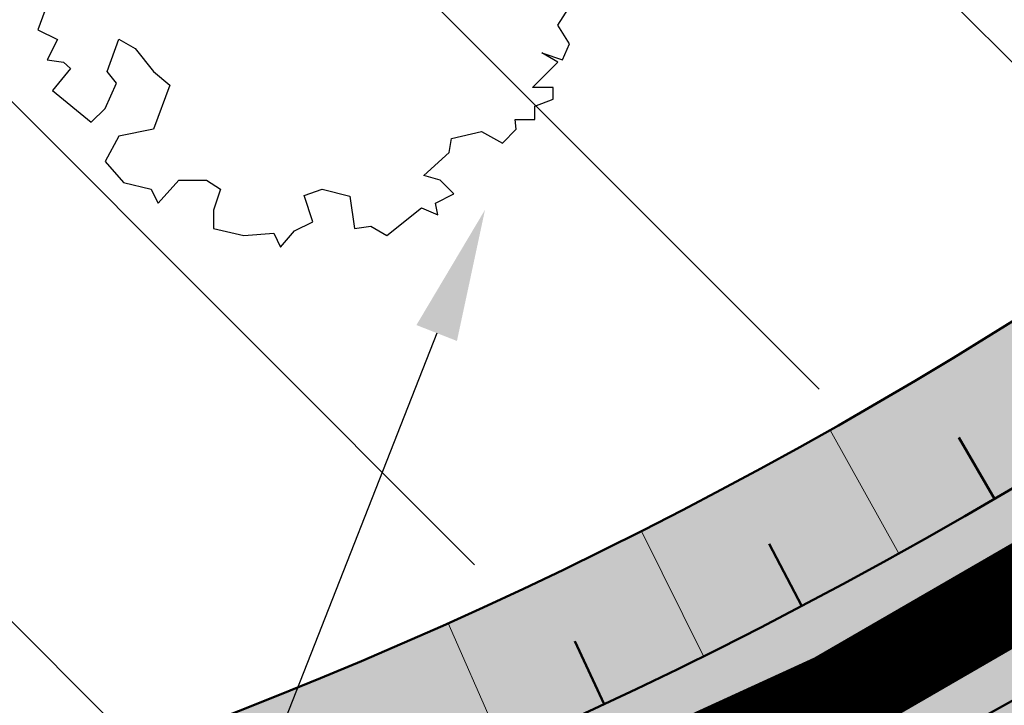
# Model space of a CAD drawing. Header units: metres. Extents: x -3 to 311477, y 0 to 754107.
# Tile 34 of 82: x 155413 to 155440, y 376414 to 376433. Entities that reach past the tile are written whole.
import ezdxf
from ezdxf import colors
from ezdxf.entities.mleader import LeaderData, LeaderLine
from ezdxf.math import Vec2, Vec3

# ---------------------------------------------------------------- set-up
doc = ezdxf.new("R2010")
doc.units = ezdxf.units.M
doc.linetypes.add('ACAD_ISO05W100', pattern=[33, 24, -3, 0, -3, 0, -3])
doc.linetypes.add('CENTER', pattern=[2, 1.25, -0.25, 0.25, -0.25])
for name, color, linetype, true_color in [('N-KLEUR_talud', 7, 'Continuous', 0xa57500), ('N-KLEUR_water', 150, 'Continuous', 0x007fff), ('N-XX-GR-KRAP-BEEK-BEGELEIDEND-BOS-G', 7, 'Continuous', 0x296524), ('Z_ZZZ_WERKGRENS', 5, 'CENTER', 0x0000ff)]:
    doc.layers.add(name, color=color, linetype=linetype, true_color=true_color)
for name, color, linetype, lineweight in [('N-WE-GW-BODEMSLOOT-G', 90, 'Continuous', 50), ('N-WE-GW-TALUD-GD', 90, 'Continuous', 50), ('N-XX-GW-GROND_STEEN-WERK-A-2000', 7, 'Continuous', 18), ('N-XX-GW-TALUDARCERING-S', 90, 'Continuous', 25), ('N-XX-GW-TALUDARCERING_KORT-G', 90, 'Continuous', 50), ('N-XX-GW-TALUDARCERING_LANG-G', 90, 'Continuous', 18), ('X-XX-AL-TEKENBLAD_SCHAALBALK-S', 7, 'Continuous', 25)]:
    doc.layers.add(name, color=color, linetype=linetype, lineweight=lineweight)
doc.layers.add('Wandelpad', color=30, linetype='ACAD_ISO05W100', lineweight=13, true_color=0xff7f00)
doc.styles.add('NLCS-ISO', font='NLCS-ISO.ttf')

# ---------------------------------------------------------------- blocks, each defined once
blk = doc.blocks.new('SGR-BOOM_06')
at = {"linetype": 'Continuous', "flags": 128}
blk.add_lwpolyline([(2.697926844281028, 3.519936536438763), (2.530031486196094, 3.938911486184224), (2.197017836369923, 4.064448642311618), (1.94450365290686, 4.524361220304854), (1.273022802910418, 4.692183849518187), (0.8554126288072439, 4.524288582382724), (1.107912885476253, 4.273186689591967), (1.064270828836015, 3.811889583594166), (0.2276521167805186, 3.979701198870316), (0.3518243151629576, 4.315444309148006), (0.1839317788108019, 4.692111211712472), (-0.1504327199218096, 4.608837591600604), (-0.4861730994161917, 4.692066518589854), (-1.154910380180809, 4.649713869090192), (-1.490634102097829, 4.483188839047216), (-1.95193375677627, 4.56504461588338), (-2.538756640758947, 4.105076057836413), (-2.119756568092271, 3.896293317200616), (-1.994180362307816, 3.643818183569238), (-1.575180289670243, 3.435035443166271), (-1.994130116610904, 2.890461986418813), (-2.538667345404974, 2.766231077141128), (-2.915367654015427, 3.099211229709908), (-2.619546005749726, 3.216664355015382), (-2.873110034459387, 3.855299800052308), (-3.627802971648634, 3.434898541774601), (-4.004453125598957, 3.015887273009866), (-3.794266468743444, 2.84803387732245), (-4.004419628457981, 2.513649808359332), (-4.424759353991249, 2.345754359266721), (-4.716801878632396, 2.05367287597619), (-5.01017267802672, 1.214316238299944), (-3.88011881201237, 0.9209648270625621), (-3.712226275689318, 0.5442979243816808), (-4.004271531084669, 0.2931597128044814), (-4.506508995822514, 0.2931262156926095), (-4.602327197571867, 0.5555981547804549), (-5.093368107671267, 0.3763383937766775), (-4.757596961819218, -0.1681847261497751), (-4.925450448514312, -0.3770066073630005), (-4.716628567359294, -0.544860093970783), (-4.88446521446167, -1.006165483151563), (-4.532341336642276, -1.182198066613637), (-4.716561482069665, -1.550699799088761), (-4.424496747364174, -1.591623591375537), (-4.292786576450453, -1.70719043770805), (-4.61907625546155, -2.106831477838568), (-3.920821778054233, -2.682045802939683), (-3.668355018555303, -2.430910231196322), (-3.459575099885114, -1.969602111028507), (-3.627456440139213, -1.760802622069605), (-3.418684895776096, -1.173935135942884), (-3.123882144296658, -1.341782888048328), (-2.788119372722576, -1.760746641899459), (-2.496040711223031, -2.010481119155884), (-2.788049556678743, -2.807529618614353), (-3.418567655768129, -2.931766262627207), (-3.668290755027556, -3.394441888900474), (-3.332530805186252, -3.771097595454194), (-2.831649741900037, -3.896623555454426), (-2.768861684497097, -4.022178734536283), (-2.70607362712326, -4.147733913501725), (-2.328058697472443, -3.728722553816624), (-1.825821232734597, -3.728689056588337), (-1.574691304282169, -3.89653972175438), (-1.698860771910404, -4.27322610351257), (-1.6988383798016, -4.608960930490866), (-1.154284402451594, -4.735848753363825), (-0.6097418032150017, -4.692139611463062), (-0.4855303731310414, -4.944614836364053), (-0.2330665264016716, -4.64980644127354), (0.1012924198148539, -4.483281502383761), (-0.05880460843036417, -4.006538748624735), (0.2691206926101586, -3.89641674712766), (0.7727313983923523, -4.023307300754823), (0.8560217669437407, -4.608790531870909), (1.149445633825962, -4.565098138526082), (1.441519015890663, -4.735675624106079), (2.070647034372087, -4.232031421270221), (2.365446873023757, -4.356206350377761), (2.321760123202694, -4.14739857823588), (2.657483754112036, -3.979508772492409), (2.406348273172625, -3.728406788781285), (2.112915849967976, -3.643810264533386), (2.574182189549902, -3.226158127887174), (2.615108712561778, -2.975036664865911), (3.159645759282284, -2.848076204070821), (3.537702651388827, -3.058226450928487), (3.787439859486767, -2.807091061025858), (3.770391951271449, -2.632754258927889), (4.123163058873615, -2.632730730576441), (4.123146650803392, -2.386717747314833), (4.458873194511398, -2.262500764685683), (4.458859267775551, -2.05369007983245), (4.082181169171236, -2.05371520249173), (4.543444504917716, -1.591025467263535), (4.250006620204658, -1.424542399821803), (4.626693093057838, -1.550076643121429), (4.752232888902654, -1.256641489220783), (4.54339981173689, -0.9209205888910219), (4.835431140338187, -0.4609716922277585), (4.667549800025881, -0.2521722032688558), (4.249928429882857, -0.2522000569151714), (3.746303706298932, 0.08486595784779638), (4.082024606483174, 0.2936990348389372), (4.375415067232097, 0.8382641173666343), (4.543299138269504, 0.5885213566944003), (4.876296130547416, 0.7127381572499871), (4.667437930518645, 1.425137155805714), (4.711079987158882, 1.886434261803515), (4.499534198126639, 1.969671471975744), (4.163754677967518, 2.639753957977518), (3.828442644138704, 3.012677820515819), (3.373874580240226, 2.603955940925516), (3.662895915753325, 2.430909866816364), (3.914056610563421, 1.801765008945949), (3.537384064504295, 1.718488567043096), (3.327180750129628, 2.136095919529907), (2.991451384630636, 2.054186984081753), (2.657064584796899, 2.305283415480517), (2.238064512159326, 2.514066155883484), (2.446864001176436, 2.681947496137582), (2.321287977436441, 2.931693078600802), (2.530081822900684, 3.184190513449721), (2.865825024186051, 3.05865353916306), (3.159240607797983, 3.226540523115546)], close=True, dxfattribs=at)
blk.add_circle((0, 0), 0.15)
blk = doc.blocks.new('*U27')
at = {"layer": 'N-XX-GW-TALUDARCERING_KORT-G'}
for p, q in [((155439.7266945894, 376419.5138983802), (155438.7496640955, 376421.1806773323)), ((155434.4822730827, 376416.6001974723), (155433.5931380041, 376418.2913464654)), ((155429.1090055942, 376413.9315636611), (155428.3075604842, 376415.64331443))]:
    blk.add_line(p, q, dxfattribs=at)
at = {"layer": 'N-XX-GW-TALUDARCERING_LANG-G'}
for p, q in [((155437.121294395, 376418.0267903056), (155435.2551614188, 376421.3856758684)), ((155431.811035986, 376415.2348795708), (155430.1205254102, 376418.6387057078)), ((155426.3776207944, 376412.690943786), (155424.8621777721, 376416.132299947))]:
    blk.add_line(p, q, dxfattribs=at)

msp = doc.modelspace()

# ---------------------------------------------------------------- hatches: boundary and pattern name
at = {"layer": 'N-KLEUR_talud'}
h = msp.add_hatch(color=256, dxfattribs=at)
h.dxf.hatch_style = 1
edge = h.paths.add_edge_path()
edge.add_line((155678.8771100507, 377006.8022137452), (155680.0307593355, 377006.9643198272))
edge.add_arc((155680.1699082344, 377005.9740483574), 0.9999999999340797, 14.194605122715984, 97.99859969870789, ccw=False)
edge.add_line((155681.1393766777, 377006.2192644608), (155690.554282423, 376956.8090728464))
edge.add_line((155690.554282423, 376956.8090728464), (155696.311350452, 376886.1581083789))
edge.add_arc((155742.159387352, 376889.89408381), 46.00000000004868, 184.6585141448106, 256.605943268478)
edge.add_line((155731.5036255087, 376845.1452878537), (155739.7710216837, 376843.1766224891))
edge.add_arc((155738.1494927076, 376836.3670231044), 6.999999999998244, -19.176685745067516, 76.60594326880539, ccw=False)
edge.add_line((155744.761063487, 376834.0676467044), (155696.642994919, 376695.7101267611))
edge.add_arc((155692.65442192, 376696.7931907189), 4.133006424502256, 313.34904811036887, 344.80812501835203, ccw=False)
edge.add_line((155695.4914874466, 376693.7877288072), (155661.9274777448, 376660.807904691))
edge.add_arc((155451.1918649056, 376878.1575387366), 302.738107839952, 302.42176025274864, 314.1148366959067, ccw=False)
edge.add_arc((155623.3907087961, 376606.4980496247), 18.90251191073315, 121.53574325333, 135.922123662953)
edge.add_line((155609.8112395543, 376619.6473070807), (155601.3636035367, 376611.6669546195))
edge.add_arc((155618.3262962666, 376596.7791274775), 22.5694559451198, 138.7272013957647, 161.9893209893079)
edge.add_arc((155413.485087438, 376661.9305525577), 192.383681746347, 312.7432122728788, 342.39936066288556, ccw=False)
edge.add_line((155544.0585369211, 376520.643414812), (155492.3294542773, 376467.9552593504))
edge.add_arc((155096.6999878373, 376880.1992206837), 571.3735716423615, 308.5135574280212, 313.8218373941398, ccw=False)
edge.add_arc((155373.5493513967, 376530.5538468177), 125.4005444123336, 273.6379186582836, 309.0163028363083, ccw=False)
edge.add_arc((155370.2357413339, 376605.9787292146), 200.8891375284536, 242.1821668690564, 273.21613018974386, ccw=False)
edge.add_arc((155268.2279784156, 376414.7349594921), 15.88666606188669, 58.67035883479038, 129.0237074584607)
edge.add_line((155258.2250678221, 376427.0770799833), (155199.0966051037, 376387.1480177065))
edge.add_arc((155242.6912690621, 376334.3626160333), 68.4601588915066, 129.5527846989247, 162.229872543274)
edge.add_line((155177.4974371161, 376355.2565776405), (155153.4365502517, 376273.8441122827))
edge.add_arc((154965.6864591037, 376329.997300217), 195.967541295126, 301.7526252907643, 343.34887825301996, ccw=False)
edge.add_line((155068.8149433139, 376163.3605906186), (155066.5597224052, 376159.446050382))
edge.add_line((155066.5597224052, 376159.446050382), (155069.2360377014, 376155.2214618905))
edge.add_line((155069.2360377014, 376155.2214618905), (155074.1061068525, 376155.0084399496))
edge.add_arc((154959.0471248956, 376336.6301090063), 214.9999999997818, 302.3546309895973, 342.2544231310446)
edge.add_line((155163.8172812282, 376271.1000924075), (155184.8118277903, 376336.7044795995))
edge.add_arc((155327.6747275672, 376290.9858633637), 150.0000000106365, 150.3212814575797, 162.2544231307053, ccw=False)
edge.add_arc((155219.0727921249, 376352.8778630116), 25.00000000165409, 123.6672926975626, 150.3212814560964, ccw=False)
edge.add_line((155205.2135567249, 376373.6846310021), (155267.6507643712, 376415.2735966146))
edge.add_arc((155268.4823184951, 376414.0251905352), 1.49999999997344, 64.08793020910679, 123.66729269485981, ccw=False)
edge.add_arc((155369.6457991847, 376622.2515101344), 229.9999999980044, 244.0879302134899, 270.6835686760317)
edge.add_arc((155370.6002184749, 376542.2572030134), 149.9999994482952, 270.6835686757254, 308.9849282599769)
edge.add_arc((155213.3212327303, 376736.5850726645), 400.0000000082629, 308.9849283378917, 314.1073559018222)
edge.add_line((155491.7232276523, 376449.3702937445), (155552.1620250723, 376507.9546111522))
edge.add_arc((155360.7606535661, 376705.4147716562), 275.0000000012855, 314.107355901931, 337.0479878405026)
edge.add_arc((155615.3706423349, 376597.5908243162), 1.500000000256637, 134.8590385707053, 157.0479878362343, ccw=False)
edge.add_line((155614.31259485, 376598.6540907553), (155623.1547284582, 376607.4528234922))
edge.add_arc((155624.2127759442, 376606.3895570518), 1.50000000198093, 123.5967084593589, 134.859038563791, ccw=False)
edge.add_arc((155429.7124659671, 376899.1725473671), 349.9999999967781, 303.596708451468, 314.2512896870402)
edge.add_line((155673.9447700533, 376648.4723646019), (155707.6496021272, 376681.3076370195))
edge.add_arc((155691.948954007, 376697.4240773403), 22.50000000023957, 314.2512896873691, 339.9411792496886)
edge.add_line((155713.084126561, 376689.7069223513), (155765.2685410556, 376832.6257320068))
edge.add_arc((155776.3527648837, 376828.5785129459), 11.80000000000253, 85.23463052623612, 159.9411792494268, ccw=False)
edge.add_line((155777.3330561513, 376840.3377233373), (155814.3700082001, 376837.2501860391))
edge.add_line((155814.3700082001, 376837.2501860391), (155815.1336763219, 376842.1915230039))
edge.add_line((155815.1336763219, 376842.1915230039), (155775.4716642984, 376857.3909752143))
edge.add_line((155775.4716642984, 376857.3909752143), (155737.0020738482, 376866.3478288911))
edge.add_arc((155742.1724118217, 376888.7591564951), 22.99999999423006, 181.3286841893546, 257.0090408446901, ccw=False)
edge.add_arc((154973.3791759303, 376870.927710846), 746.0000000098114, 1.328684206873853, 6.728910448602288)
edge.add_line((155714.2404691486, 376958.3379174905), (155707.0028552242, 377019.6816462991))
edge.add_arc((155682.1750638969, 377016.7523498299), 25.0000000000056, 6.728910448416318, 97.96179206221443)
edge.add_line((155678.7122462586, 377041.5113662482), (155674.0907466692, 377040.8649992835))
edge.add_line((155674.0907466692, 377040.8649992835), (155678.8771100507, 377006.8022137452))
at = {"layer": 'N-KLEUR_water'}
h = msp.add_hatch(color=256, dxfattribs=at)
h.dxf.hatch_style = 1
edge = h.paths.add_edge_path()
edge.add_line((155781.6973241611, 376833.8815364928), (155781.8500577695, 376834.8698038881))
edge.add_arc((155780.8617903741, 376835.0225374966), 1.000000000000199, 351.2146234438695, 441.2146234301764)
edge.add_line((155781.0145239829, 376836.0108048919), (155776.8460068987, 376836.6550360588))
edge.add_arc((155775.0437503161, 376824.9934807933), 11.7999999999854, 81.21462343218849, 159.9411792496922)
edge.add_line((155763.9595264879, 376829.0406998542), (155713.084126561, 376689.7069223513))
edge.add_arc((155691.948954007, 376697.4240773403), 22.50000000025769, 314.2512896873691, 339.94117924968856, ccw=False)
edge.add_line((155707.6496021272, 376681.3076370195), (155673.9447700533, 376648.4723646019))
edge.add_arc((155429.7124659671, 376899.1725473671), 349.9999999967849, 303.59670845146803, 314.2512896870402, ccw=False)
edge.add_arc((155624.2127759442, 376606.3895570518), 1.500000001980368, 123.5967084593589, 134.8590385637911)
edge.add_line((155623.1547284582, 376607.4528234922), (155614.31259485, 376598.6540907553))
edge.add_arc((155615.3706423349, 376597.5908243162), 1.500000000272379, 134.8590385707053, 157.0479878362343)
edge.add_arc((155360.7606535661, 376705.4147716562), 275.0000000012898, 314.10735590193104, 337.0479878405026, ccw=False)
edge.add_line((155552.1620250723, 376507.9546111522), (155491.7232276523, 376449.3702937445))
edge.add_arc((155213.3212327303, 376736.5850726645), 400.0000000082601, 308.9849283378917, 314.10735590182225, ccw=False)
edge.add_arc((155370.6002184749, 376542.2572030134), 149.999999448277, 270.6835686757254, 308.98492825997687, ccw=False)
edge.add_arc((155369.6457991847, 376622.2515101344), 229.9999999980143, 244.0879302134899, 270.6835686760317, ccw=False)
edge.add_arc((155268.4823184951, 376414.0251905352), 1.499999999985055, 64.0879302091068, 123.6672926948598)
edge.add_line((155267.6507643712, 376415.2735966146), (155205.2135567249, 376373.6846310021))
edge.add_arc((155219.0727921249, 376352.8778630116), 25.00000000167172, 123.6672926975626, 150.3212814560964)
edge.add_arc((155327.6747275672, 376290.9858633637), 150.0000000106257, 150.3212814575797, 162.2544231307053)
edge.add_line((155184.8118277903, 376336.7044795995), (155163.8172812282, 376271.1000924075))
edge.add_arc((154959.0471248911, 376336.6301090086), 215.0000000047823, 305.47802487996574, 342.2544231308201, ccw=False)
edge.add_arc((155089.054634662, 376154.2183566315), 8.99999999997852, 125.4780248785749, 194.1227999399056)
edge.add_line((155080.3266596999, 376152.0223481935), (155081.6070552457, 376146.9621559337))
edge.add_line((155081.6070552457, 376146.9621559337), (155083.8263110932, 376147.5241691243))
edge.add_line((155083.8263110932, 376147.5241691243), (155082.7098935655, 376151.9326352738))
edge.add_arc((155087.5568838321, 376153.1601063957), 4.999999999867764, 125.008942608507, 194.2110427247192, ccw=False)
edge.add_arc((154959.7734791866, 376336.0952141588), 218.1453653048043, 304.9332842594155, 342.3300814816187)
edge.add_line((155167.6269585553, 376269.880929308), (155188.6215051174, 376335.4853165))
edge.add_arc((155327.6747275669, 376290.9858633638), 146.0000000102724, 150.3212814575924, 162.254423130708, ccw=False)
edge.add_arc((155219.0727921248, 376352.8778630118), 21.00000000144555, 123.6672926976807, 150.3212814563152, ccw=False)
edge.add_line((155207.4310343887, 376370.3555481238), (155268.6813640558, 376411.1539430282))
edge.add_arc((155369.6457991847, 376622.2515101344), 233.9999999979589, 244.4389902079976, 270.6835686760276)
edge.add_arc((155370.6002184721, 376542.2572030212), 153.9999994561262, 270.6835686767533, 308.9849282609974)
edge.add_arc((155213.3212327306, 376736.5850726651), 404.0000000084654, 308.984928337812, 314.1073559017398)
edge.add_line((155494.5072476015, 376446.4981459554), (155554.9460450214, 376505.0824633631))
edge.add_arc((155360.7606535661, 376705.4147716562), 279.0000000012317, 314.1073559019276, 336.9470957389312)
edge.add_line((155617.4807397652, 376596.1636968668), (155625.8017707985, 376604.4438848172))
edge.add_arc((155429.7124659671, 376899.1725473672), 353.9999999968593, 303.6366751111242, 314.2512896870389)
edge.add_line((155676.7359963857, 376645.6072196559), (155710.4408284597, 376678.4424920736))
edge.add_arc((155691.948954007, 376697.4240773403), 26.50000000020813, 314.2512896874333, 339.9411792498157)
edge.add_line((155716.8414905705, 376688.3349836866), (155767.7852602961, 376827.8560073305))
edge.add_arc((155776.0514611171, 376824.8377422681), 8.799999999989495, 81.21462343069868, 159.9411792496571, ccw=False)
edge.add_line((155777.3955168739, 376833.5344953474), (155780.5563231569, 376833.046002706))
edge.add_arc((155780.7090567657, 376834.0342701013), 0.9999999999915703, 261.2146234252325, 351.2146234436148)
at = {"layer": 'N-XX-GW-GROND_STEEN-WERK-A-2000'}
h = msp.add_hatch(dxfattribs=at)
h.set_pattern_fill('AGW-WERK_ONTGRAVEN', color=256, scale=2, pattern_type=2)
h.set_pattern_definition([(135, (0, 0), (-7.071067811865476, -7.071067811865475), [])])
edge = h.paths.add_edge_path()
edge.add_line((155475.3024324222, 376453.4886235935), (155476.2991068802, 376454.4111917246))
edge.add_line((155476.2991068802, 376454.4111917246), (155477.367596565, 376455.4001905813))
edge.add_line((155477.367596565, 376455.4001905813), (155478.218445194, 376456.2248687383))
edge.add_line((155478.218445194, 376456.2248687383), (155478.7703013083, 376456.7624908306))
edge.add_line((155478.7703013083, 376456.7624908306), (155480.1114383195, 376458.0452123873))
edge.add_line((155480.1114383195, 376458.0452123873), (155481.2215808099, 376459.132908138))
edge.add_line((155481.2215808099, 376459.132908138), (155481.4297174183, 376459.325303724))
edge.add_line((155481.4297174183, 376459.325303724), (155481.7690393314, 376459.6395807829))
edge.add_line((155481.7690393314, 376459.6395807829), (155482.4308169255, 376460.2567647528))
edge.add_line((155482.4308169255, 376460.2567647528), (155483.7876419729, 376461.5263510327))
edge.add_line((155483.7876419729, 376461.5263510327), (155485.1185742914, 376462.7407440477))
edge.add_line((155485.1185742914, 376462.7407440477), (155486.4007999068, 376463.9108441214))
edge.add_line((155486.4007999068, 376463.9108441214), (155487.7312123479, 376465.1101449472))
edge.add_line((155487.7312123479, 376465.1101449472), (155488.7777577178, 376466.0877226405))
edge.add_line((155488.7777577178, 376466.0877226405), (155489.0090916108, 376466.30035748))
edge.add_line((155489.0090916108, 376466.30035748), (155490.2533757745, 376467.4482574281))
edge.add_line((155490.2533757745, 376467.4482574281), (155491.595887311, 376468.7120472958))
edge.add_line((155491.595887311, 376468.7120472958), (155492.9854977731, 376470.0110947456))
edge.add_line((155492.9854977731, 376470.0110947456), (155494.1512061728, 376471.156210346))
edge.add_line((155494.1512061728, 376471.156210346), (155495.2945564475, 376472.252355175))
edge.add_line((155495.2945564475, 376472.252355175), (155496.0208456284, 376472.9830687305))
edge.add_line((155496.0208456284, 376472.9830687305), (155496.672486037, 376473.6354898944))
edge.add_line((155496.672486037, 376473.6354898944), (155498.105902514, 376475.0501632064))
edge.add_line((155498.105902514, 376475.0501632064), (155499.1565330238, 376476.1531809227))
edge.add_line((155499.1565330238, 376476.1531809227), (155500.1789001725, 376477.2182545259))
edge.add_line((155500.1789001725, 376477.2182545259), (155501.6025008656, 376478.7101564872))
edge.add_line((155501.6025008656, 376478.7101564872), (155503.0086862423, 376480.1417419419))
edge.add_line((155503.0086862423, 376480.1417419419), (155504.0813028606, 376481.233258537))
edge.add_line((155504.0813028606, 376481.233258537), (155505.0495527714, 376482.1982783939))
edge.add_line((155505.0495527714, 376482.1982783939), (155506.5817995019, 376483.7339791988))
edge.add_line((155506.5817995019, 376483.7339791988), (155508.1752685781, 376485.3051705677))
edge.add_line((155508.1752685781, 376485.3051705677), (155509.0881880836, 376486.2286214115))
edge.add_line((155509.0881880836, 376486.2286214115), (155509.9507965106, 376487.1467427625))
edge.add_line((155509.9507965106, 376487.1467427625), (155510.0473052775, 376487.2480293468))
edge.add_line((155510.0473052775, 376487.2480293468), (155511.5223877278, 376488.7977376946))
edge.add_line((155511.5223877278, 376488.7977376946), (155513.1701711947, 376490.4737139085))
edge.add_line((155513.1701711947, 376490.4737139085), (155514.0155892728, 376491.3059843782))
edge.add_line((155514.0155892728, 376491.3059843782), (155514.8110031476, 376492.1375432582))
edge.add_line((155514.8110031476, 376492.1375432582), (155516.482931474, 376493.8409089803))
edge.add_line((155516.482931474, 376493.8409089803), (155517.0248469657, 376494.4173274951))
edge.add_line((155517.0248469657, 376494.4173274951), (155518.1790106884, 376495.6278792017))
edge.add_line((155518.1790106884, 376495.6278792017), (155518.9314156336, 376496.3952885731))
edge.add_line((155518.9314156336, 376496.3952885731), (155519.664005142, 376497.1357764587))
edge.add_line((155519.664005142, 376497.1357764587), (155520.2977251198, 376497.7764788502))
edge.add_line((155520.2977251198, 376497.7764788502), (155490.2745107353, 376528.7118314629))
edge.add_arc((155518.4271459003, 376517.1341490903), 30.44032844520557, 157.6452393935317, 183.5764948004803)
edge.add_arc((155473.3483427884, 376514.3165971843), 14.72644129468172, -70.99153049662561, 3.5764948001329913, ccw=False)
edge.add_arc((155333.6337945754, 376919.882344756), 443.6830015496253, 286.77848185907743, 289.00846950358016, ccw=False)
edge.add_arc((155466.9152331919, 376477.832991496), 18.0220694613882, 106.7784818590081, 166.8517421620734)
edge.add_arc((155466.9152331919, 376477.8329914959), 18.02206946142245, 166.8517421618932, 201.4354375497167)
edge.add_arc((155430.9267580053, 376463.7035785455), 20.64071182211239, -52.64063200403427, 21.435437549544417, ccw=False)
edge.add_arc((155400.365411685, 376503.7349640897), 71.00446582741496, 275.2739014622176, 307.35936799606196, ccw=False)
edge.add_arc((155404.8490633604, 376455.1621219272), 22.22512462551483, 225.2157842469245, 275.2739014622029, ccw=False)
edge.add_arc((155359.7757114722, 376409.7479793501), 41.75965009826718, 45.21578424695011, 69.99366024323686)
edge.add_arc((155365.6205313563, 376425.8009630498), 24.67573353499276, 69.9936602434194, 117.9830177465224)
edge.add_arc((155312.4886790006, 376525.7989349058), 88.56113373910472, 289.2718076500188, 297.9830177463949, ccw=False)
edge.add_arc((155327.7164284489, 376478.0770410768), 38.51208686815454, 268.51004300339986, 291.31961959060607, ccw=False)
edge.add_arc((155324.1164738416, 376489.0341036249), 49.52434979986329, 232.312332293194, 273.00772697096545, ccw=False)
edge.add_line((155293.8394296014, 376449.8427548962), (155284.0345859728, 376426.105047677))
edge.add_line((155284.0345859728, 376426.105047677), (155283.6917999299, 376425.2751563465))
edge.add_line((155283.6917999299, 376425.2751563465), (155285.132586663, 376424.6256977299))
edge.add_line((155285.132586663, 376424.6256977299), (155285.8636740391, 376424.3021797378))
edge.add_line((155285.8636740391, 376424.3021797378), (155286.196914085, 376424.1599783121))
edge.add_line((155286.196914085, 376424.1599783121), (155286.6229304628, 376423.979153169))
edge.add_line((155286.6229304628, 376423.979153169), (155286.8501473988, 376423.883210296))
edge.add_line((155286.8501473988, 376423.883210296), (155290.3095820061, 376422.4496943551))
edge.add_line((155290.3095820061, 376422.4496943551), (155290.5271518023, 376422.3604034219))
edge.add_line((155290.5271518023, 376422.3604034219), (155292.9602931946, 376421.3910987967))
edge.add_line((155292.9602931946, 376421.3910987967), (155294.022161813, 376420.98280737))
edge.add_line((155294.022161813, 376420.98280737), (155295.0852622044, 376420.579977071))
edge.add_line((155295.0852622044, 376420.579977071), (155296.1980194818, 376420.1422824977))
edge.add_line((155296.1980194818, 376420.1422824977), (155297.7430075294, 376419.531744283))
edge.add_line((155297.7430075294, 376419.531744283), (155299.0370647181, 376419.0281714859))
edge.add_line((155299.0370647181, 376419.0281714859), (155299.6128641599, 376418.8085184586))
edge.add_line((155299.6128641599, 376418.8085184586), (155299.8114006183, 376418.7337033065))
edge.add_line((155299.8114006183, 376418.7337033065), (155300.219393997, 376418.5830921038))
edge.add_line((155300.219393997, 376418.5830921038), (155301.4817170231, 376418.1196688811))
edge.add_line((155301.4817170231, 376418.1196688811), (155303.6175456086, 376417.356058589))
edge.add_line((155303.6175456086, 376417.356058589), (155304.4509651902, 376417.0650927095))
edge.add_line((155304.4509651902, 376417.0650927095), (155305.2521469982, 376416.7895330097))
edge.add_line((155305.2521469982, 376416.7895330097), (155307.0631323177, 376416.1759205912))
edge.add_line((155307.0631323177, 376416.1759205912), (155309.0481568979, 376415.5279618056))
edge.add_line((155309.0481568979, 376415.5279618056), (155309.0968829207, 376415.5123233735))
edge.add_line((155309.0968829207, 376415.5123233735), (155312.5131019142, 376414.4159403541))
edge.add_line((155312.5131019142, 376414.4159403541), (155312.8611976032, 376414.3086249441))
edge.add_line((155312.8611976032, 376414.3086249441), (155313.5760220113, 376414.090173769))
edge.add_line((155313.5760220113, 376414.090173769), (155313.7371759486, 376414.044663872))
edge.add_line((155313.7371759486, 376414.044663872), (155314.1876612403, 376413.9140713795))
edge.add_line((155314.1876612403, 376413.9140713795), (155316.7153891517, 376413.2258094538))
edge.add_line((155316.7153891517, 376413.2258094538), (155318.4108928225, 376412.7919522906))
edge.add_line((155318.4108928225, 376412.7919522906), (155319.8365457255, 376412.4341387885))
edge.add_line((155319.8365457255, 376412.4341387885), (155320.5992025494, 376412.2529137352))
edge.add_line((155320.5992025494, 376412.2529137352), (155321.5766023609, 376412.0242544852))
edge.add_line((155321.5766023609, 376412.0242544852), (155322.5496695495, 376411.8014216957))
edge.add_line((155322.5496695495, 376411.8014216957), (155323.0941055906, 376411.6788349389))
edge.add_line((155323.0941055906, 376411.6788349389), (155324.4985844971, 376411.3413805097))
edge.add_line((155324.4985844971, 376411.3413805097), (155325.8455902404, 376411.019827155))
edge.add_line((155325.8455902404, 376411.019827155), (155327.7613445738, 376410.5865043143))
edge.add_line((155327.7613445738, 376410.5865043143), (155328.4033487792, 376410.4428922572))
edge.add_line((155328.4033487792, 376410.4428922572), (155330.7259070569, 376409.9505653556))
edge.add_line((155330.7259070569, 376409.9505653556), (155331.6394163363, 376409.7709773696))
edge.add_line((155331.6394163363, 376409.7709773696), (155332.3292244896, 376409.6355573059))
edge.add_line((155332.3292244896, 376409.6355573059), (155332.4358414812, 376409.6148725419))
edge.add_line((155332.4358414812, 376409.6148725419), (155336.2791759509, 376408.9541334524))
edge.add_line((155336.2791759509, 376408.9541334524), (155336.3752374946, 376408.9386832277))
edge.add_line((155336.3752374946, 376408.9386832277), (155337.1237011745, 376408.8196277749))
edge.add_line((155337.1237011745, 376408.8196277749), (155337.25277089, 376408.8000995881))
edge.add_line((155337.25277089, 376408.8000995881), (155339.9831304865, 376408.4081944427))
edge.add_line((155339.9831304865, 376408.4081944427), (155340.2451833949, 376408.3723987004))
edge.add_line((155340.2451833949, 376408.3723987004), (155341.8179201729, 376408.1652490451))
edge.add_line((155341.8179201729, 376408.1652490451), (155342.6994317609, 376408.0399421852))
edge.add_line((155342.6994317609, 376408.0399421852), (155344.2184817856, 376407.8407255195))
edge.add_line((155344.2184817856, 376407.8407255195), (155346.5066954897, 376407.5648728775))
edge.add_line((155346.5066954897, 376407.5648728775), (155347.9971541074, 376407.3990792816))
edge.add_line((155347.9971541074, 376407.3990792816), (155348.2006229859, 376407.3752014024))
edge.add_line((155348.2006229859, 376407.3752014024), (155349.2990605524, 376407.2501198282))
edge.add_line((155349.2990605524, 376407.2501198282), (155351.1970481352, 376407.0623481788))
edge.add_line((155351.1970481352, 376407.0623481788), (155352.1908992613, 376406.9788747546))
edge.add_line((155352.1908992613, 376406.9788747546), (155353.139628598, 376406.9033567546))
edge.add_line((155353.139628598, 376406.9033567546), (155355.8905761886, 376406.6784398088))
edge.add_line((155355.8905761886, 376406.6784398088), (155356.1888335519, 376406.6619940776))
edge.add_line((155356.1888335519, 376406.6619940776), (155358.1575255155, 376406.5644819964))
edge.add_line((155358.1575255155, 376406.5644819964), (155358.6620632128, 376406.5460164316))
edge.add_line((155358.6620632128, 376406.5460164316), (155360.5331543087, 376406.4806814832))
edge.add_line((155360.5331543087, 376406.4806814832), (155363.0606722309, 376406.3716055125))
edge.add_line((155363.0606722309, 376406.3716055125), (155364.2026194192, 376406.3322800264))
edge.add_line((155364.2026194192, 376406.3322800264), (155365.2828427, 376406.3045924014))
edge.add_line((155365.2828427, 376406.3045924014), (155367.8534345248, 376406.2548446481))
edge.add_line((155367.8534345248, 376406.2548446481), (155368.0478374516, 376406.252057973))
edge.add_line((155368.0478374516, 376406.252057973), (155368.2122319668, 376406.2498403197))
edge.add_line((155368.2122319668, 376406.2498403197), (155369.978462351, 376406.2507953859))
edge.add_line((155369.978462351, 376406.2507953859), (155372.2229324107, 376406.2499792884))
edge.add_line((155372.2229324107, 376406.2499792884), (155372.5263598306, 376406.2519625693))
edge.add_line((155372.5263598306, 376406.2519625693), (155374.5910528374, 376406.2636110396))
edge.add_line((155374.5910528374, 376406.2636110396), (155375.3590324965, 376406.2755393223))
edge.add_line((155375.3590324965, 376406.2755393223), (155376.9241693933, 376406.3275975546))
edge.add_line((155376.9241693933, 376406.3275975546), (155377.2602995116, 376406.3358001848))
edge.add_line((155377.2602995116, 376406.3358001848), (155378.4948277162, 376406.373220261))
edge.add_line((155378.4948277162, 376406.373220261), (155379.1311798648, 376406.3955231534))
edge.add_line((155379.1311798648, 376406.3955231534), (155381.206100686, 376406.4957674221))
edge.add_line((155381.206100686, 376406.4957674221), (155381.6311977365, 376406.5118415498))
edge.add_line((155381.6311977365, 376406.5118415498), (155383.683653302, 376406.60683841))
edge.add_line((155383.683653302, 376406.60683841), (155384.7701067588, 376406.6775530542))
edge.add_line((155384.7701067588, 376406.6775530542), (155385.3737083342, 376406.721977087))
edge.add_line((155385.3737083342, 376406.721977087), (155386.3303791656, 376406.8217532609))
edge.add_line((155386.3303791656, 376406.8217532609), (155387.8964650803, 376407.0000926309))
edge.add_line((155387.8964650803, 376407.0000926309), (155388.2362773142, 376407.0433608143))
edge.add_line((155388.2362773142, 376407.0433608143), (155389.4183608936, 376407.1922788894))
edge.add_line((155389.4183608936, 376407.1922788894), (155391.009521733, 376407.4341025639))
edge.add_line((155391.009521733, 376407.4341025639), (155392.781762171, 376407.7191450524))
edge.add_line((155392.781762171, 376407.7191450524), (155393.3581465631, 376407.8017676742))
edge.add_line((155393.3581465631, 376407.8017676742), (155394.1146592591, 376407.9231971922))
edge.add_line((155394.1146592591, 376407.9231971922), (155395.3252670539, 376408.1298922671))
edge.add_line((155395.3252670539, 376408.1298922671), (155396.5320338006, 376408.3536238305))
edge.add_line((155396.5320338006, 376408.3536238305), (155397.3417459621, 376408.5068808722))
edge.add_line((155397.3417459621, 376408.5068808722), (155400.2868796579, 376409.1214626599))
edge.add_line((155400.2868796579, 376409.1214626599), (155400.9518488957, 376409.2731303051))
edge.add_line((155400.9518488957, 376409.2731303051), (155401.8846612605, 376409.4866036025))
edge.add_line((155401.8846612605, 376409.4866036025), (155403.3474365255, 376409.8419881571))
edge.add_line((155403.3474365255, 376409.8419881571), (155404.2092967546, 376410.0601876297))
edge.add_line((155404.2092967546, 376410.0601876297), (155404.6083224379, 376410.1636754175))
edge.add_line((155404.6083224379, 376410.1636754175), (155406.3473574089, 376410.6785402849))
edge.add_line((155406.3473574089, 376410.6785402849), (155408.1577637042, 376411.2241337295))
edge.add_line((155408.1577637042, 376411.2241337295), (155409.3882009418, 376411.582626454))
edge.add_line((155409.3882009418, 376411.582626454), (155410.959489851, 376412.0271434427))
edge.add_line((155410.959489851, 376412.0271434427), (155411.6634501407, 376412.2366366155))
edge.add_line((155411.6634501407, 376412.2366366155), (155412.4133383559, 376412.4384025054))
edge.add_line((155412.4133383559, 376412.4384025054), (155412.9459337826, 376412.5784375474))
edge.add_line((155412.9459337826, 376412.5784375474), (155413.8547186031, 376412.8196889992))
edge.add_line((155413.8547186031, 376412.8196889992), (155415.1458331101, 376413.1795660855))
edge.add_line((155415.1458331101, 376413.1795660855), (155415.4576312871, 376413.2549333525))
edge.add_line((155415.4576312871, 376413.2549333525), (155415.5846125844, 376413.2858021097))
edge.add_line((155415.5846125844, 376413.2858021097), (155416.9795726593, 376413.6748006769))
edge.add_line((155416.9795726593, 376413.6748006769), (155418.4781245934, 376414.1652387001))
edge.add_line((155418.4781245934, 376414.1652387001), (155418.5653859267, 376414.1943605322))
edge.add_line((155418.5653859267, 376414.1943605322), (155420.1539802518, 376414.9312465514))
edge.add_line((155420.1539802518, 376414.9312465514), (155421.3358017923, 376415.5077079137))
edge.add_line((155421.3358017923, 376415.5077079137), (155421.5251909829, 376415.6017192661))
edge.add_line((155421.5251909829, 376415.6017192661), (155421.7475246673, 376415.7125538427))
edge.add_line((155421.7475246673, 376415.7125538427), (155424.122090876, 376416.9956216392))
edge.add_line((155424.122090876, 376416.9956216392), (155424.5262949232, 376417.2170726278))
edge.add_line((155424.5262949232, 376417.2170726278), (155424.8194199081, 376417.3632676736))
edge.add_line((155424.8194199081, 376417.3632676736), (155425.4896084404, 376417.6816157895))
edge.add_line((155425.4896084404, 376417.6816157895), (155426.944855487, 376418.3728872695))
edge.add_line((155426.944855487, 376418.3728872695), (155427.9165573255, 376418.8437485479))
edge.add_line((155427.9165573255, 376418.8437485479), (155429.0062823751, 376419.401377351))
edge.add_line((155429.0062823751, 376419.401377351), (155429.6422284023, 376419.7058068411))
edge.add_line((155429.6422284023, 376419.7058068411), (155429.757762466, 376419.7615500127))
edge.add_line((155429.757762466, 376419.7615500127), (155430.9685437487, 376420.3410748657))
edge.add_line((155430.9685437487, 376420.3410748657), (155432.5545758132, 376421.1789118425))
edge.add_line((155432.5545758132, 376421.1789118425), (155433.5188649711, 376421.705345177))
edge.add_line((155433.5188649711, 376421.705345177), (155434.7342597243, 376422.3736088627))
edge.add_line((155434.7342597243, 376422.3736088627), (155435.3038654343, 376422.685281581))
edge.add_line((155435.3038654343, 376422.685281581), (155437.6328708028, 376423.9857965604))
edge.add_line((155437.6328708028, 376423.9857965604), (155438.0293317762, 376424.212078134))
edge.add_line((155438.0293317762, 376424.212078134), (155438.0378822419, 376424.2168597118))
edge.add_line((155438.0378822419, 376424.2168597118), (155439.7513679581, 376425.1916686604))
edge.add_line((155439.7513679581, 376425.1916686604), (155440.7284613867, 376425.8229155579))
edge.add_line((155440.7284613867, 376425.8229155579), (155442.5061408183, 376427.0027557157))
edge.add_line((155442.5061408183, 376427.0027557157), (155443.3454479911, 376427.5460860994))
edge.add_line((155443.3454479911, 376427.5460860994), (155445.2449657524, 376428.8095269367))
edge.add_line((155445.2449657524, 376428.8095269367), (155445.2828700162, 376428.8355795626))
edge.add_line((155445.2828700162, 376428.8355795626), (155445.9425612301, 376429.2945923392))
edge.add_line((155445.9425612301, 376429.2945923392), (155446.9818552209, 376430.0455478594))
edge.add_line((155446.9818552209, 376430.0455478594), (155447.8868754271, 376430.7215351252))
edge.add_line((155447.8868754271, 376430.7215351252), (155448.4632215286, 376431.1511022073))
edge.add_line((155448.4632215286, 376431.1511022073), (155449.1782856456, 376431.7014460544))
edge.add_line((155449.1782856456, 376431.7014460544), (155450.4625666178, 376432.6948976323))
edge.add_line((155450.4625666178, 376432.6948976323), (155450.9453807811, 376433.0542063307))
edge.add_line((155450.9453807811, 376433.0542063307), (155451.4032212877, 376433.3985277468))
edge.add_line((155451.4032212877, 376433.3985277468), (155452.5459515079, 376434.2299276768))
edge.add_line((155452.5459515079, 376434.2299276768), (155453.0629539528, 376434.6099681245))
edge.add_line((155453.0629539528, 376434.6099681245), (155453.4577834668, 376434.9134577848))
edge.add_line((155453.4577834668, 376434.9134577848), (155455.1593276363, 376436.2486934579))
edge.add_line((155455.1593276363, 376436.2486934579), (155455.597720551, 376436.5949735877))
edge.add_line((155455.597720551, 376436.5949735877), (155455.9178865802, 376436.8419716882))
edge.add_line((155455.9178865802, 376436.8419716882), (155455.94982211, 376436.8667008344))
edge.add_line((155455.94982211, 376436.8667008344), (155458.2788380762, 376438.6859358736))
edge.add_line((155458.2788380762, 376438.6859358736), (155459.7615899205, 376439.9222487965))
edge.add_line((155459.7615899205, 376439.9222487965), (155459.889443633, 376440.0293672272))
edge.add_line((155459.889443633, 376440.0293672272), (155460.9629684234, 376440.9549842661))
edge.add_line((155460.9629684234, 376440.9549842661), (155463.5090039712, 376443.1019518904))
edge.add_line((155463.5090039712, 376443.1019518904), (155463.5173152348, 376443.1091364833))
edge.add_line((155463.5173152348, 376443.1091364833), (155465.6074401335, 376444.9244393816))
edge.add_line((155465.6074401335, 376444.9244393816), (155466.0922542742, 376445.3398585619))
edge.add_line((155466.0922542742, 376445.3398585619), (155466.6477073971, 376445.8277084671))
edge.add_line((155466.6477073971, 376445.8277084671), (155467.199777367, 376446.3150266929))
edge.add_line((155467.199777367, 376446.3150266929), (155467.2319264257, 376446.3434630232))
edge.add_line((155467.2319264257, 376446.3434630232), (155468.6504949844, 376447.603691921))
edge.add_line((155468.6504949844, 376447.603691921), (155469.0796624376, 376447.9714401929))
edge.add_line((155469.0796624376, 376447.9714401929), (155470.4438805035, 376449.1416088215))
edge.add_line((155470.4438805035, 376449.1416088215), (155470.9431416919, 376449.582013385))
edge.add_line((155470.9431416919, 376449.582013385), (155471.231779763, 376449.8395086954))
edge.add_line((155471.231779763, 376449.8395086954), (155472.1061604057, 376450.611086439))
edge.add_line((155472.1061604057, 376450.611086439), (155473.7646989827, 376452.126721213))
edge.add_line((155473.7646989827, 376452.126721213), (155474.4189905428, 376452.7057703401))
edge.add_line((155474.4189905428, 376452.7057703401), (155474.6079805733, 376452.8735225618))
edge.add_line((155474.6079805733, 376452.8735225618), (155475.3024324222, 376453.4886235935))

# ---------------------------------------------------------------- linework, layer by layer
at = {"layer": 'N-WE-GW-BODEMSLOOT-G', "lineweight": 25}
for points in [[(155675.1659315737, 376647.218863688, -0.04650534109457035), (155624.3716473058, 376606.1949618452), (155615.5817251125, 376597.4481842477, -0.100388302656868), (155553.3800338, 376506.6980464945), (155492.9412363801, 376448.1137290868, -0.02235452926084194), (155466.0685620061, 376424.300186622, -0.1686946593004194), (155372.4106325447, 376390.5180032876, -0.1164125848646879)], [(155372.4165976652, 376390.0180388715, 0.168694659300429), (155466.3831199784, 376423.9115308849, 0.02235452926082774), (155493.2892388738, 376447.7547106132), (155553.7280362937, 376506.3390280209, 0.1002990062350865), (155616.0038418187, 376597.1628555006), (155624.6894088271, 376605.8057901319, 0.04647027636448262), (155675.5148348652, 376646.8607205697)]]:
    msp.add_lwpolyline(points, format="xyb", dxfattribs=at)
at = {"layer": 'N-WE-GW-TALUD-GD'}
for points in [[(155069.2360377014, 376155.2214618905, 0.1852930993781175), (155161.4075348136, 376274.1691660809), (155185.2261415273, 376353.1754524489, -0.1746356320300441), (155205.4289661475, 376380.3896457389), (155264.3508302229, 376419.5360209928, -0.2707462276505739), (155271.9059304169, 376419.9716905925, 0.1325685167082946), (155381.5398526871, 376396.877538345, 0.1570889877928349), (155458.7937990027, 376426.6300476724, 0.02452900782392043), (155498.6773218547, 376462.2004561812), (155551.5015684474, 376514.1808080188, 0.1080314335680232), (155607.529004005, 376600.0294968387, -0.1025456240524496), (155609.7104531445, 376603.452639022), (155618.1336532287, 376612.1090014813, -0.05416967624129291), (155619.7987680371, 376613.4855646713, 0.04831101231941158), (155670.804543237, 376654.658511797), (155703.0038203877, 376686.2376817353, 0.1135605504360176), (155706.6280179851, 376691.9047928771), (155757.3594273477, 376834.0459787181, -0.3618122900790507), (155773.8860893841, 376843.8107067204), (155814.3700082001, 376837.2501860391)], [(155814.3700082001, 376837.2501860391), (155777.3330561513, 376840.3377233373, 0.3380269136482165), (155765.2685410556, 376832.6257320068), (155713.084126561, 376689.7069223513, -0.1125651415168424), (155707.6496021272, 376681.3076370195), (155673.9447700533, 376648.4723646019, -0.04652290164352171), (155623.3827603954, 376607.6389865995, 0.04918077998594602), (155623.1547284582, 376607.4528234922), (155614.31259485, 376598.6540907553, 0.09712120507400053), (155613.9893946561, 376598.1757643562, -0.1004330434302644), (155552.1620250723, 376507.9546111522), (155491.7232276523, 376449.3702937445, -0.02235452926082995), (155464.9676091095, 376425.6604817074, -0.1686946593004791), (155372.3897546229, 376392.2678787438, -0.1165690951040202), (155269.1378054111, 376415.3743891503, 0.2659830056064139), (155267.6507643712, 376415.2735966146), (155205.2135567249, 376373.6846310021, 0.1168271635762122), (155197.3524050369, 376365.2562629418, 0.05211525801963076), (155184.8118277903, 376336.7044795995), (155163.8172812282, 376271.1000924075, -0.1758761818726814), (155074.1061068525, 376155.0084399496), (155069.2360377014, 376155.2214618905)], [(155609.8112395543, 376619.6473070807), (155601.3636035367, 376611.6669546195, 0.1018501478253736), (155596.8627683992, 376603.7574734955, -0.1301264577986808), (155544.0585369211, 376520.643414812), (155492.3294542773, 376467.9552593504, -0.02316588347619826), (155452.4941973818, 376433.1217790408, -0.1556052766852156), (155381.5061419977, 376405.4059901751, -0.1362449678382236), (155276.4884265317, 376428.3051899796, 0.316994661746), (155258.2250678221, 376427.0770799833), (155199.0966051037, 376387.1480177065, 0.1435548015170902), (155177.4974371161, 376355.2565776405), (155153.4365502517, 376273.8441122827, -0.1835174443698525), (155068.8149433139, 376163.3605906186)], [(155614.5501877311, 376615.5959449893), (155606.1269876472, 376606.9395825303, 0.1025456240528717), (155602.8548139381, 376601.8048692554, -0.1080314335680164), (155547.9946166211, 376517.7446947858), (155495.1703700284, 376465.7643429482, -0.02452900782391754), (155455.6527510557, 376430.5202684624, -0.1570889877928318), (155381.2600620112, 376401.8697039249, -0.1325685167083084), (155274.1757658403, 376424.4267828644, 0.2707462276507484), (155261.5839321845, 376423.7006668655), (155202.6620681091, 376384.5542916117, 0.1746356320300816), (155180.4389610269, 376354.6186789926), (155156.6203543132, 376275.6123926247, -0.1852930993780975), (155066.643416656, 376159.4967766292, 0.1852930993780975)]]:
    msp.add_lwpolyline(points, format="xyb", dxfattribs=at)
at = {"layer": 'N-WE-GW-TALUD-GD', "lineweight": 25}
for points in [[(155673.9447700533, 376648.4723646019, -0.04652290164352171), (155623.3827603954, 376607.6389865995, 0.04918077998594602), (155623.1547284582, 376607.4528234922), (155614.31259485, 376598.6540907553, 0.09712120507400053), (155613.9893946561, 376598.1757643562, -0.1004330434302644), (155552.1620250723, 376507.9546111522), (155491.7232276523, 376449.3702937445, -0.02235452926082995), (155464.9676091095, 376425.6604817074, -0.1686946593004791), (155372.3897546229, 376392.2678787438, -0.1165690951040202)], [(155372.437475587, 376388.2681634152, 0.168694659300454), (155467.4840728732, 376422.5512357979, 0.02235452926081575), (155494.5072476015, 376446.4981459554), (155554.9460450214, 376505.0824633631, 0.09998839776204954), (155617.4807397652, 376596.1636968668), (155625.8017707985, 376604.4438848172, 0.0463481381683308), (155676.7359963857, 376645.6072196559)]]:
    msp.add_lwpolyline(points, format="xyb", dxfattribs=at)
at = {"layer": 'Wandelpad', "ltscale": 0.4, "flags": 128}
msp.add_lwpolyline([(155665.6479735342, 377021.6937020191, 2.5, 2.5, 0), (155684.3099249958, 377024.4328597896, 2.5, 2.5, -0.4033937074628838), (155693.2015098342, 377017.9153519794, 2.5, 2.5, 0), (155703.4039684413, 376933.4830306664, 2.5, 2.5, 0), (155707.0585381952, 376883.106421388, 2.5, 2.5, 0.2943309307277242), (155738.5952721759, 376852.9809046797, 2.5, 2.5, 0), (155759.2915279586, 376848.5284277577, 2.5, 2.5, 0), (155750.1301781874, 376820.4132169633, 2.5, 2.5, -0.04830425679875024), (155749.5581669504, 376818.1718492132, 2.5, 2.5, 0), (155704.0173732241, 376692.0064833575, 2.5, 2.5, -0.1129072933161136), (155701.123910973, 376687.5048592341, 2.5, 2.5, 0), (155661.0843827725, 376648.31569424, 2.5, 2.5, -0.05596783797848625), (155618.2615717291, 376614.8849474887, 2.5, 2.5, 0.06262689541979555), (155615.925957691, 376613.0111759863, 2.5, 2.5, 0), (155607.713448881, 376604.534790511, 2.5, 2.5, 0.09463537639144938), (155605.2428378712, 376600.7710581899, 2.5, 2.5, -0.108811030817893), (155546.6409873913, 376512.4504732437, 2.5, 2.5, 0), (155487.4130010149, 376453.670302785, 2.5, 2.5, -0.01341964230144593), (155457.6584129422, 376428.4191718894, 2.5, 2.5, -0.167920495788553), (155371.5834222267, 376398.5332168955, 2.5, 2.5, -0.1264064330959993), (155273.9534149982, 376421.8354722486, 2.5, 2.5, 0.3385815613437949), (155262.1501303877, 376420.2099004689, 2.5, 2.5, 0), (155201.7592466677, 376380.97919964, 2.5, 2.5, 0.1058200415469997), (155190.8012867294, 376369.6715742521, 2.5, 2.5, 0.05559636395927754), (155183.3303269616, 376354.6133335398, 2.5, 2.5, -0.0026373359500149), (155177.8025365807, 376336.8501749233, 2.5, 2.5, 0), (155158.9100677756, 376272.2548678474, 2.5, 2.5, -0.1712018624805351), (155074.8388933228, 376161.2264420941, 2.5, 2.5, 0), (155052.448335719, 376149.630720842, 2.5, 2.5, 0.08009033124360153), (154909.7077296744, 376071.0831736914, 2.5, 2.5, -0.2412345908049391), (154893.9485086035, 376067.1153812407, 2.5, 2.5, 0.2027146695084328), (154863.7244488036, 376068.1720026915, 2.5, 2.5, 0), (154851.5577210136, 376062.6523999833, 2.5, 2.5, 1.314070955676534), (154851.5577210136, 376062.6523999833, 2.5, 2.5, 0), (154845.5443988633, 376058.6896768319, 2.5, 2.5, 0), (154838.4416049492, 376052.3375172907, 2.5, 2.5, 0.128161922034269), (154831.7287752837, 376043.85475155, 2.5, 2.5, 0.3322149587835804), (154832.922978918, 376038.6840905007, 2.5, 2.5, -0.4812364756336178), (154832.5572104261, 376025.8912105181, 2.5, 2.5, -0.05624282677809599), (154818.1551936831, 376017.3986348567, 2.5, 2.5, -0.03697994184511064), (154802.6802204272, 376011.81107831, 2.5, 2.5, 0.07879804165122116), (154791.3618248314, 376006.6223080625, 2.5, 2.5, -0.3189898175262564), (154778.7207080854, 376007.0073955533, 2.5, 2.5, 0.007086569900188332), (154769.2182650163, 376013.9920078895, 2.5, 2.5, 0.1343931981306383), (154759.7074222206, 376017.4906529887, 2.5, 2.5, 0.1954165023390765), (154751.8913356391, 376015.0672056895, 2.5, 2.5, 0), (154745.0340768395, 376009.4464234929, 0, 0, 0)], format="xyseb", dxfattribs=at)
at = {"layer": 'Z_ZZZ_WERKGRENS', "ltscale": 5, "flags": 128}
msp.add_lwpolyline([(155540.3494045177, 376643.927190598, 1.25, 1.25, 0.01805201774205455), (155537.7772197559, 376638.1226347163, 1.25, 1.25, -0.1052964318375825), (155506.3653891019, 376591.3135830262, 1.25, 1.25, 0), (155453.0031677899, 376539.5765047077, 1.25, 1.25, -0.3446754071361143), (155320.8102658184, 376517.9595523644, 1.25, 1.25, 0.2773435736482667), (155240.4658077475, 376514.7978402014, 1.25, 1.25, 0), (155133.844086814, 376444.8787724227, 1.25, 1.25, 0), (155095.7929621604, 376406.5937790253, 1.25, 1.25, 0), (155095.220913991, 376366.216021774, 1.25, 1.25, 0), (155057.9905648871, 376268.1520609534, 1.25, 1.25, -0.1154171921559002), (155012.2220908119, 376225.7594172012, 1.25, 1.25, 0), (154884.3845333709, 376153.0208076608, 1.25, 1.25, 0), (154778.0667170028, 376073.4334087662, 1.25, 1.25, 0), (154769.5563314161, 376087.6604666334, 1.25, 1.25, 0), (154747.3600355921, 376068.9488311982, 1.25, 1.25, 0), (154713.339098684, 376040.0529470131, 1.25, 1.25, 0), (154791.9271595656, 375947.5262936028, 1.25, 1.25, 0), (154909.1310981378, 376039.4826311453, 1.25, 1.25, 0), (154931.514, 376063.575, 1.25, 1.25, 0), (154950.877, 376076.994, 1.25, 1.25, 0), (155004.585, 376108.923, 1.25, 1.25, 0), (155075.3652274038, 376151.86856146, 1.25, 1.25, 0), (155080.4354060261, 376144.1797582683, 1.25, 1.25, 0), (155087.8320665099, 376145.8486668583, 1.25, 1.25, 0), (155089.991, 376160.194, 1.25, 1.25, 0.1488518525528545), (155165.768, 376264.072, 1.25, 1.25, 0), (155188.551, 376335.265, 1.25, 1.25, 0), (155197.59, 376357.071, 1.25, 1.25, -0.178055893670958), (155207.308, 376370.414, 1.25, 1.25, 0), (155225.0426247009, 376382.0864991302, 1.25, 1.25, 0), (155268.74, 376411.193, 1.25, 1.25, 0.01158405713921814), (155280.853, 376405.991, 1.25, 1.25, 0.1791782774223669), (155424.313, 376397.78, 1.25, 1.25, 0.1095289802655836), (155487.963, 376439.735, 1.25, 1.25, 0.02185587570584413), (155550.968, 376501.061, 1.25, 1.25, 0.1047525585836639), (155617.472, 376596.155, 1.25, 1.25, 0.02185587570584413), (155625.825, 376604.467, 1.25, 1.25, 0.03865976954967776), (155665.7947480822, 376634.9482474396, 1.25, 1.25, 0), (155714.769, 376682.659, 1.25, 1.25, 0), (155769.8197815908, 376831.9229949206, 1.25, 1.25, 0), (155818.8284475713, 376825.1722391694, 1.25, 1.25, 0), (155824.6679416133, 376849.4017203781, 1.25, 1.25, 0), (155764.2917931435, 376867.0959248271, 1.25, 1.25, 0), (155728.8536460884, 376879.9784538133, 1.25, 1.25, 0), (155729.0337862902, 376940.5796000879, 1.25, 1.25, 0), (155707.6684179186, 377074.5620521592, 1.25, 1.25, 0), (155675.7587962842, 377108.7955817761, 1.25, 1.25, 0), (155668.4871355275, 377109.5226218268, 1.25, 1.25, -0.06983633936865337), (155687.593759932, 377140.9468788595, 1.25, 1.25, 0), (155710.8827263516, 377169.4103830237, 1.25, 1.25, 0), (155715.4031898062, 377165.364398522, 1.25, 1.25, -0.006387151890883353), (155734.3982054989, 377191.887388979, 1.25, 1.25, 0.0945790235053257), (155750.6577485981, 377244.9317260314, 1.25, 1.25, 0), (155729.6383478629, 377257.0019479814, 1.25, 1.25, 0)], format="xyseb", dxfattribs=at)

# ---------------------------------------------------------------- block references
at = {"layer": 'N-XX-GR-KRAP-BEEK-BEGELEIDEND-BOS-G', "xscale": 1.5, "yscale": 1.5, "zscale": 1.5}
msp.add_blockref('SGR-BOOM_06', (155421.0305716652, 376433.7768184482), dxfattribs=at)
at = {"layer": 'N-XX-GW-TALUDARCERING-S'}
msp.add_blockref('*U27', (0, 0), dxfattribs=at)

# ---------------------------------------------------------------- leaders
at = {"layer": 'X-XX-AL-TEKENBLAD_SCHAALBALK-S'}
ml = msp.add_multileader_mtext('Standard', dxfattribs=at)
ml.set_content('Ontgraven 10 tot 40cm', color=256, style='NLCS-ISO')
ml.set_leader_properties()
ml.build(insert=Vec2(0, 0))
ml.multileader.update_dxf_attribs({"text_left_attachment_type": 5, "text_right_attachment_type": 5, "dogleg_length": 0, "arrow_head_size": 3.6, "scale": 2})
ctx = ml.context
ctx.base_point, ctx.scale, ctx.char_height, ctx.arrow_head_size, ctx.landing_gap_size, ctx.plane_origin = Vec3(155330.0608213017, 376360.3598611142), 2, 5, 3.6, 1e-10, Vec3(155388.5829615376, 376401.4072260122)
ctx.left_attachment, ctx.right_attachment, ctx.text_align_type = 5, 5, 2
notes = []
notes.append((ctx, [(1, (1, 1, 0), (155399.5608213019, 376360.3598611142), (-1, 0), 0, [(0, [(155425.8648691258, 376427.3758424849)], 0, [])])]))
ctx.mtext.insert, ctx.mtext.alignment, ctx.mtext.flow_direction = Vec3(155399.5608213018, 376366.8598611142), 3, 5
for ctx, leaders in notes:
    for number, flags, end, landing, length, lines in leaders:
        leader = LeaderData()
        leader.index, (leader.has_last_leader_line, leader.has_dogleg_vector, leader.attachment_direction) = number, flags
        leader.last_leader_point, leader.dogleg_vector, leader.dogleg_length = Vec3(end), Vec3(landing), length
        for number, points, colour, breaks in lines:
            line = LeaderLine()
            line.index, line.vertices, line.color, line.breaks = number, Vec3.list(points), colors.encode_raw_color(colour), breaks
            leader.lines.append(line)
        ctx.leaders.append(leader)

doc.saveas('drawing.dxf')
